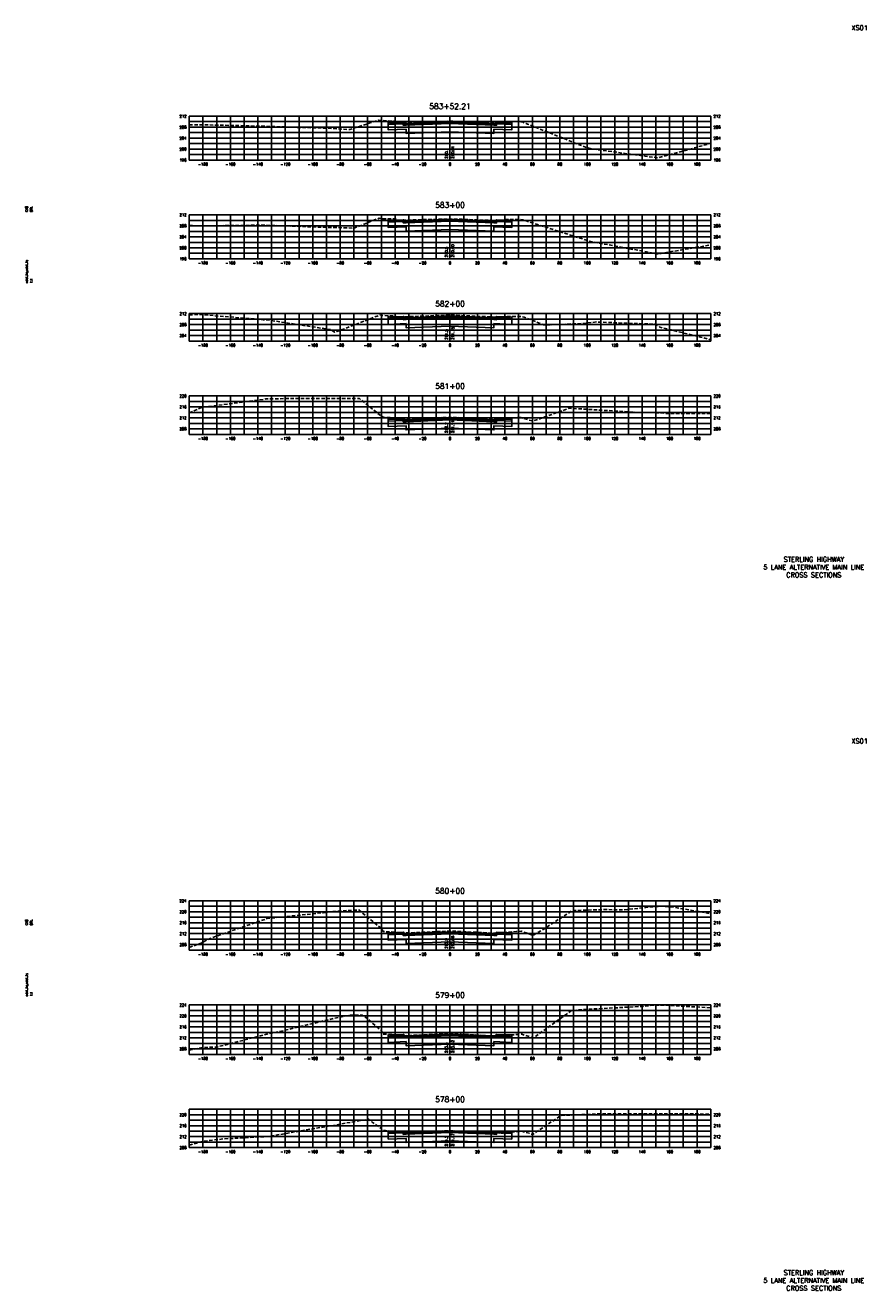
# Model space of a CAD drawing. Extents: x 37 to 10140, y -1968 to 9206.
# Tile 43 of 105: x 9527 to 10140, y 16 to 938. Entities that reach past the tile are written whole.
import ezdxf
from ezdxf.enums import TextEntityAlignment as Align

# ---------------------------------------------------------------- set-up
doc = ezdxf.new("R2010")
doc.units = 0
doc.header["$LTSCALE"] = 20
doc.header["$MEASUREMENT"] = 0
doc.linetypes.add('HIDDEN_050%', pattern=[0.1875, 0.125, -0.0625])
for name, color, linetype in [('S-AT-TXT175', 6, 'Continuous'), ('S-AT-TXT80', 1, 'Continuous'), ('XDATUM', 3, 'Continuous'), ('XEG', 1, 'HIDDEN_050%'), ('XFG', 2, 'Continuous'), ('XGRID', 251, 'Continuous'), ('XGRIDT', 2, 'Continuous'), ('XREF-BORDER', 7, 'Continuous')]:
    doc.layers.add(name, color=color, linetype=linetype)
doc.styles.add('L100', font='simplex.shx', dxfattribs={"height": 2})
doc.styles.add('L175', font='ROMANSM.shx', dxfattribs={"height": 3.5})
doc.styles.add('L80', font='ROMANSM.shx', dxfattribs={"height": 1.6})

# ---------------------------------------------------------------- blocks, each defined once
blk = doc.blocks.new('03025_00_att1')
at = {"layer": 'S-AT-TXT175', "style": 'L175'}
for tag, p in [('NUM', (32.402, 20.822)), ('LINE1', (30.64, 1.444)), ('LINE2', (30.64, 1.161)), ('LINE3', (30.64, 0.877))]:
    blk.add_attdef(tag, text='', height=0.175, dxfattribs=at).set_placement(p, align=Align.CENTER)
at = {"layer": 'S-AT-TXT80', "style": 'L80'}
for tag, p in [('DESIGNED', (2.094, 14.201)), ('CHECKED', (2.265, 14.201)), ('DRAFTED', (2.436, 14.201)), ('PCTB', (2.094, 11.605)), ('PSCALE', (2.265, 11.605)), ('PVIEW', (2.436, 11.605))]:
    blk.add_attdef(tag, p, '', height=0.08, rotation=90, dxfattribs=at)

msp = doc.modelspace()

# ---------------------------------------------------------------- linework, layer by layer
at = {"layer": 'XDATUM', "flags": 128}
for points in [[(9791, 868.55), (9791, 867.26), (9791, 861.92), (9804, 862.44), (9804, 859.39), (9836, 860.67), (9868, 859.39), (9868, 862.44), (9881, 861.92), (9881, 867.26), (9881, 867.99)], [(9791, 797.14), (9791, 796.05), (9791, 790.71), (9804, 791.23), (9804, 788.18), (9836, 789.46), (9868, 788.18), (9868, 791.23), (9881, 790.71), (9881, 796.05), (9881, 796.68)], [(9791, 726.47), (9791, 725.56), (9791, 720.22), (9804, 720.74), (9804, 717.69), (9836, 718.97), (9868, 717.69), (9868, 720.74), (9881, 720.22), (9881, 725.56), (9881, 726.03)], [(9791, 652.28), (9791, 651.07), (9791, 645.73), (9804, 646.25), (9804, 643.2), (9836, 644.48), (9868, 643.2), (9868, 646.25), (9881, 645.73), (9881, 651.07), (9881, 652.08)], [(9791, 277.35), (9791, 276.58), (9791, 271.24), (9804, 271.76), (9804, 268.71), (9836, 269.99), (9868, 268.71), (9868, 271.76), (9881, 271.24), (9881, 276.58), (9881, 277.27)], [(9791, 202.57), (9791, 202.09), (9791, 196.75), (9804, 197.27), (9804, 194.22), (9836, 195.5), (9868, 194.22), (9868, 197.27), (9881, 196.75), (9881, 202.09), (9881, 202.23)], [(9791, 132.24), (9791, 131.6), (9791, 126.26), (9804, 126.78), (9804, 123.73), (9836, 125.01), (9868, 123.73), (9868, 126.78), (9881, 126.26), (9881, 131.6), (9881, 131.52)]]:
    msp.add_lwpolyline(points, dxfattribs=at)
at = {"layer": 'XEG', "flags": 128}
for points in [[(9646, 865.77), (9651.83, 865.77), (9690.39, 864.91), (9699.83, 864.61), (9709.12, 864.32), (9747.84, 863.13), (9762.3, 862.25), (9762.96, 862.21), (9778.42, 867.26), (9784.07, 869.09), (9784.08, 869.09), (9786.27, 868.75), (9786.33, 868.75), (9794.41, 868.41), (9796.61, 868.31), (9796.97, 867.81), (9797.22, 867.46), (9797.22, 867.46), (9836, 868.29), (9836.4, 868.3), (9836.6, 868.31), (9836.74, 868.3), (9874.78, 866.92), (9874.8, 866.94), (9875.55, 867.75), (9875.83, 867.75), (9885.91, 868.22), (9886, 868.23), (9888.72, 867.74), (9891.24, 866.75), (9891.45, 866.67), (9891.55, 866.63), (9892.43, 866.27), (9935.48, 849.05), (9939.86, 847.99), (9978.23, 842.84), (9980.75, 842.48), (9987.86, 841.62), (10026, 852.15)], [(9646, 792.21), (9652.24, 792.11), (9657.74, 791.99), (9700.25, 792.53), (9705.37, 792.37), (9748.25, 790.84), (9762.19, 790.6), (9766.26, 790.27), (9767.19, 790.77), (9784.41, 797.69), (9786.69, 797.19), (9786.74, 797.18), (9796.34, 797.08), (9796.62, 797.08), (9797.39, 796.1), (9797.41, 796.08), (9835.37, 797.01), (9836, 797.03), (9836.37, 797.04), (9846.86, 796.72), (9874.75, 795.77), (9875.47, 796.56), (9875.51, 796.61), (9876.2, 796.62), (9885.74, 796.73), (9886.65, 796.74), (9886.65, 796.74), (9889.18, 796.4), (9889.49, 796.28), (9936.38, 781.23), (9939.93, 780.2), (9940.27, 780.11), (9943.49, 779.68), (9988.28, 771.37), (9991.11, 772.15), (10026, 778.14)], [(9646, 727.06), (9651.49, 727.43), (9653.04, 727.43), (9699.88, 723.62), (9701.05, 723.61), (9702.2, 723.54), (9749.06, 716.36), (9751.91, 714.41), (9752.08, 714.31), (9752.1, 714.31), (9753.66, 714.9), (9784.47, 726.79), (9785.04, 727.1), (9785.08, 727.09), (9786.55, 726.65), (9786.76, 726.65), (9796.58, 726.24), (9797.36, 725.49), (9797.38, 725.47), (9798.44, 725.5), (9836, 727.01), (9836.2, 727.02), (9837.64, 726.96), (9874.38, 725.24), (9875.96, 725.16), (9876.39, 725.77), (9876.7, 726.05), (9887.55, 725.99), (9887.73, 725.99), (9887.99, 725.94), (9890.12, 725.54), (9892.93, 724.34), (9904.19, 719.9), (9908.23, 719.93), (9911.82, 719.98), (9921.22, 720.36), (9932.98, 720.84), (9942.81, 721.94), (9955.07, 721.39), (9978.34, 720.58), (9985.98, 720.32), (9988.79, 718.24), (10026, 709.03)], [(9646, 655.61), (9653.84, 659.06), (9656.31, 659.8), (9701.85, 665.81), (9704.71, 665.99), (9749.86, 666.18), (9761.49, 666.27), (9770.16, 666.05), (9785.52, 653.63), (9786.22, 653.36), (9786.29, 653.29), (9787.35, 652.47), (9787.69, 652.45), (9796.61, 652), (9796.61, 652), (9796.65, 651.92), (9797.36, 651.17), (9797.37, 651.2), (9797.37, 651.19), (9800.23, 651.31), (9836, 652.39), (9836.73, 652.41), (9839.59, 652.29), (9874.72, 650.81), (9875.34, 651.73), (9875.4, 651.79), (9876.22, 651.83), (9885.86, 652.34), (9886.01, 652.33), (9887.65, 652.36), (9888.3, 652.13), (9895.78, 649.76), (9900.38, 650.98), (9922.81, 659.05), (9943.15, 657.84), (9971.84, 656.05), (9983.6, 655.88), (9989.88, 655.6), (9995.06, 655.13), (10026, 655.15)], [(9646, 265.97), (9654.65, 269.09), (9661.14, 272.5), (9702.65, 287.02), (9743.5, 291.24), (9750.66, 292.07), (9760.65, 292.78), (9769.58, 293.25), (9771.45, 291.73), (9786.27, 279.49), (9786.39, 279.29), (9787.34, 277.53), (9788.6, 277.46), (9796.6, 277.11), (9797.23, 276.37), (9797.31, 276.26), (9802.24, 276.46), (9836, 277.88), (9836.41, 277.9), (9841.21, 277.69), (9874.62, 276.07), (9875.36, 276.83), (9875.45, 276.93), (9884.55, 277.48), (9885.89, 277.54), (9886.14, 277.57), (9887.82, 277.72), (9895.47, 275.25), (9896.56, 274.84), (9903.98, 279.1), (9925.17, 292.89), (9949.92, 293.55), (9961.43, 293.28), (9978.76, 295.07), (9990.68, 296.13), (9999.89, 295.09), (10026, 290.56)], [(9646, 191.02), (9655.45, 192.96), (9665.97, 193.29), (9703.45, 202.9), (9714.37, 205.26), (9751.46, 214.26), (9762.86, 216.66), (9772.08, 216.67), (9774.51, 215.03), (9786.16, 205.13), (9786.35, 204.77), (9787.2, 202.79), (9788.98, 202.7), (9796.54, 202.22), (9796.68, 202.08), (9797.34, 201.41), (9804.76, 201.72), (9836, 203.07), (9836.37, 203.08), (9844.06, 202.69), (9874.66, 201.05), (9874.83, 201.24), (9875.47, 201.92), (9877.72, 202.04), (9885.87, 202.52), (9886.37, 202.54), (9888.28, 202.68), (9890.22, 202.09), (9896.71, 199.92), (9915.81, 213.75), (9924.64, 220.01), (9939.96, 221.06), (9976.78, 223), (9984.87, 223.91), (9991.48, 223.91), (10004.72, 223.2), (10026, 221.9)], [(9646, 121.83), (9656.25, 124.73), (9670.8, 126.35), (9704.25, 128.2), (9737.17, 133.94), (9752.26, 136.4), (9765.72, 138.85), (9776.52, 140.74), (9779.39, 138.46), (9785.91, 134.04), (9786.13, 133.57), (9786.65, 132.56), (9789.06, 132.46), (9796.54, 131.61), (9797.11, 131.02), (9797.32, 130.78), (9807.6, 131.24), (9836, 132.43), (9836.42, 132.44), (9846.98, 131.84), (9874.64, 130.41), (9874.88, 130.68), (9875.44, 131.28), (9883, 131.61), (9886.03, 131.78), (9886.69, 131.8), (9888.43, 131.95), (9893.61, 130.43), (9896.08, 129.6), (9912.87, 140.71), (9917, 143.48), (9939.44, 144.31), (9945.42, 144.69), (9952.69, 144.67), (9992.28, 144.7), (10009.55, 144.76), (10026, 144.25)]]:
    msp.add_lwpolyline(points, dxfattribs=at)
at = {"layer": 'XFG', "flags": 128}
for points in [[(9791, 867.26), (9791, 867.26), (9791, 868.55)], [(9802, 867.36), (9792, 866.96), (9792, 867.3), (9791, 867.26), (9791, 865.92), (9802, 866.36), (9802, 867.36)], [(9802, 867.7), (9792, 867.3), (9792, 866.96), (9802, 867.36), (9802, 867.7)], [(9802, 867.7), (9802, 865.81), (9802.76, 865.78), (9804, 865.73), (9804, 866.73), (9804, 866.73), (9802.76, 866.78), (9802.54, 867.27), (9802.25, 867.6), (9802, 867.7)], [(9836, 868.01), (9804, 866.73), (9804, 866.39), (9836, 867.67)], [(9836, 867.67), (9804, 866.39), (9804, 865.73), (9836, 867.01)], [(9836, 868.01), (9868, 866.73), (9868, 866.39), (9836, 867.67)], [(9836, 867.67), (9868, 866.39), (9868, 865.73), (9836, 867.01)], [(9870, 867.7), (9870, 865.81), (9869.24, 865.78), (9868, 865.73), (9868, 866.73), (9868, 866.73), (9869.24, 866.78), (9869.46, 867.27), (9869.76, 867.6), (9870, 867.7)], [(9870, 867.7), (9870, 867.36), (9880, 866.96), (9880, 867.3), (9870, 867.7)], [(9870, 867.36), (9870, 866.36), (9881, 865.92), (9881, 867.26), (9880, 867.3), (9880, 866.96), (9870, 867.36)], [(9881, 867.26), (9881, 867.26), (9881, 867.99)], [(9836, 866.67), (9804, 865.39), (9802, 865.31), (9802, 866.36), (9791, 865.92), (9791, 861.92), (9804, 862.44), (9804, 859.39), (9836, 860.67)], [(9836, 867.01), (9804, 865.73), (9802, 865.81), (9802, 865.31), (9804, 865.39), (9836, 866.67)], [(9836, 867.01), (9868, 865.73), (9868, 865.73), (9870, 865.81), (9870, 865.31), (9868, 865.39), (9836, 866.67)], [(9836, 866.67), (9868, 865.39), (9870, 865.31), (9870, 866.36), (9881, 865.92), (9881, 861.92), (9868, 862.44), (9868, 859.39), (9836, 860.67)], [(9791, 796.05), (9791, 796.05), (9791, 797.14)], [(9802, 796.15), (9792, 795.75), (9792, 796.09), (9791, 796.05), (9791, 794.71), (9802, 795.15), (9802, 796.15)], [(9836, 795.46), (9804, 794.18), (9802, 794.1), (9802, 795.15), (9791, 794.71), (9791, 790.71), (9804, 791.23), (9804, 788.18), (9836, 789.46)], [(9802, 796.49), (9792, 796.09), (9792, 795.75), (9802, 796.15), (9802, 796.49)], [(9802, 796.49), (9802, 794.6), (9802.76, 794.57), (9804, 794.52), (9804, 795.52), (9804, 795.52), (9802.76, 795.57), (9802.54, 796.06), (9802.25, 796.38), (9802, 796.49)], [(9836, 795.8), (9804, 794.52), (9802, 794.6), (9802, 794.1), (9804, 794.18), (9836, 795.46)], [(9836, 796.8), (9804, 795.52), (9804, 795.18), (9836, 796.46)], [(9836, 796.46), (9804, 795.18), (9804, 794.52), (9836, 795.8)], [(9836, 796.8), (9868, 795.52), (9868, 795.18), (9836, 796.46)], [(9836, 796.46), (9868, 795.18), (9868, 794.52), (9836, 795.8)], [(9836, 795.8), (9868, 794.52), (9868, 794.52), (9870, 794.6), (9870, 794.1), (9868, 794.18), (9836, 795.46)], [(9836, 795.46), (9868, 794.18), (9870, 794.1), (9870, 795.15), (9881, 794.71), (9881, 790.71), (9868, 791.23), (9868, 788.18), (9836, 789.46)], [(9870, 796.49), (9870, 794.6), (9869.24, 794.57), (9868, 794.52), (9868, 795.52), (9868, 795.52), (9869.24, 795.57), (9869.46, 796.06), (9869.76, 796.38), (9870, 796.49)], [(9870, 796.49), (9870, 796.15), (9880, 795.75), (9880, 796.09), (9870, 796.49)], [(9870, 796.15), (9870, 795.15), (9881, 794.71), (9881, 796.05), (9880, 796.09), (9880, 795.75), (9870, 796.15)], [(9881, 796.05), (9881, 796.05), (9881, 796.68)], [(9791, 725.56), (9791, 725.56), (9791, 726.47)], [(9802, 725.66), (9792, 725.26), (9792, 725.6), (9791, 725.56), (9791, 724.22), (9802, 724.66), (9802, 725.66)], [(9836, 724.97), (9804, 723.69), (9802, 723.61), (9802, 724.66), (9791, 724.22), (9791, 720.22), (9804, 720.74), (9804, 717.69), (9836, 718.97)], [(9802, 726), (9792, 725.6), (9792, 725.26), (9802, 725.66), (9802, 726)], [(9802, 726), (9802, 724.11), (9802.76, 724.08), (9804, 724.03), (9804, 725.03), (9804, 725.03), (9802.76, 725.08), (9802.54, 725.57), (9802.25, 725.89), (9802, 726)], [(9836, 725.31), (9804, 724.03), (9802, 724.11), (9802, 723.61), (9804, 723.69), (9836, 724.97)], [(9836, 726.31), (9804, 725.03), (9804, 724.69), (9836, 725.97)], [(9836, 725.97), (9804, 724.69), (9804, 724.03), (9836, 725.31)], [(9836, 726.31), (9868, 725.03), (9868, 724.69), (9836, 725.97)], [(9836, 725.97), (9868, 724.69), (9868, 724.03), (9836, 725.31)], [(9836, 725.31), (9868, 724.03), (9868, 724.03), (9870, 724.11), (9870, 723.61), (9868, 723.69), (9836, 724.97)], [(9836, 724.97), (9868, 723.69), (9870, 723.61), (9870, 724.66), (9881, 724.22), (9881, 720.22), (9868, 720.74), (9868, 717.69), (9836, 718.97)], [(9870, 726), (9870, 724.11), (9869.24, 724.08), (9868, 724.03), (9868, 725.03), (9868, 725.03), (9869.24, 725.08), (9869.46, 725.57), (9869.76, 725.89), (9870, 726)], [(9870, 726), (9870, 725.66), (9880, 725.26), (9880, 725.6), (9870, 726)], [(9870, 725.66), (9870, 724.66), (9881, 724.22), (9881, 725.56), (9880, 725.6), (9880, 725.26), (9870, 725.66)], [(9881, 725.56), (9881, 725.56), (9881, 726.03)], [(9791, 651.07), (9791, 651.07), (9791, 652.28)], [(9802, 651.17), (9792, 650.77), (9792, 651.11), (9791, 651.07), (9791, 649.73), (9802, 650.17), (9802, 651.17)], [(9836, 650.48), (9804, 649.2), (9802, 649.12), (9802, 650.17), (9791, 649.73), (9791, 645.73), (9804, 646.25), (9804, 643.2), (9836, 644.48)], [(9802, 651.51), (9792, 651.11), (9792, 650.77), (9802, 651.17), (9802, 651.51)], [(9802, 651.51), (9802, 649.62), (9802.76, 649.59), (9804, 649.54), (9804, 650.54), (9804, 650.54), (9802.76, 650.59), (9802.54, 651.07), (9802.25, 651.4), (9802, 651.51)], [(9836, 650.82), (9804, 649.54), (9802, 649.62), (9802, 649.12), (9804, 649.2), (9836, 650.48)], [(9836, 651.82), (9804, 650.54), (9804, 650.2), (9836, 651.48)], [(9836, 651.48), (9804, 650.2), (9804, 649.54), (9836, 650.82)], [(9836, 651.82), (9868, 650.54), (9868, 650.2), (9836, 651.48)], [(9836, 651.48), (9868, 650.2), (9868, 649.54), (9836, 650.82)], [(9836, 650.82), (9868, 649.54), (9868, 649.54), (9870, 649.62), (9870, 649.12), (9868, 649.2), (9836, 650.48)], [(9836, 650.48), (9868, 649.2), (9870, 649.12), (9870, 650.17), (9881, 649.73), (9881, 645.73), (9868, 646.25), (9868, 643.2), (9836, 644.48)], [(9870, 651.51), (9870, 649.62), (9869.24, 649.59), (9868, 649.54), (9868, 650.54), (9868, 650.54), (9869.24, 650.59), (9869.46, 651.07), (9869.76, 651.4), (9870, 651.51)], [(9870, 651.51), (9870, 651.17), (9880, 650.77), (9880, 651.11), (9870, 651.51)], [(9870, 651.17), (9870, 650.17), (9881, 649.73), (9881, 651.07), (9880, 651.11), (9880, 650.77), (9870, 651.17)], [(9881, 651.07), (9881, 651.07), (9881, 652.08)], [(9791, 276.58), (9791, 276.58), (9791, 277.35)], [(9802, 277.02), (9792, 276.62), (9792, 276.28), (9802, 276.68), (9802, 277.02)], [(9802, 277.02), (9802, 275.13), (9802.76, 275.1), (9804, 275.05), (9804, 276.05), (9804, 276.05), (9802.76, 276.1), (9802.54, 276.58), (9802.25, 276.91), (9802, 277.02)], [(9836, 277.33), (9804, 276.05), (9804, 275.71), (9836, 276.99)], [(9836, 276.99), (9804, 275.71), (9804, 275.05), (9836, 276.33)], [(9836, 277.33), (9868, 276.05), (9868, 275.71), (9836, 276.99)], [(9836, 276.99), (9868, 275.71), (9868, 275.05), (9836, 276.33)], [(9870, 277.02), (9870, 275.13), (9869.24, 275.1), (9868, 275.05), (9868, 276.05), (9868, 276.05), (9869.24, 276.1), (9869.46, 276.58), (9869.76, 276.91), (9870, 277.02)], [(9870, 277.02), (9870, 276.68), (9880, 276.28), (9880, 276.62), (9870, 277.02)], [(9881, 276.58), (9881, 276.58), (9881, 277.27)], [(9802, 276.68), (9792, 276.28), (9792, 276.62), (9791, 276.58), (9791, 275.24), (9802, 275.68), (9802, 276.68)], [(9836, 275.99), (9804, 274.71), (9802, 274.63), (9802, 275.68), (9791, 275.24), (9791, 271.24), (9804, 271.76), (9804, 268.71), (9836, 269.99)], [(9836, 276.33), (9804, 275.05), (9802, 275.13), (9802, 274.63), (9804, 274.71), (9836, 275.99)], [(9836, 276.33), (9868, 275.05), (9868, 275.05), (9870, 275.13), (9870, 274.63), (9868, 274.71), (9836, 275.99)], [(9836, 275.99), (9868, 274.71), (9870, 274.63), (9870, 275.68), (9881, 275.24), (9881, 271.24), (9868, 271.76), (9868, 268.71), (9836, 269.99)], [(9870, 276.68), (9870, 275.68), (9881, 275.24), (9881, 276.58), (9880, 276.62), (9880, 276.28), (9870, 276.68)], [(9791, 202.09), (9791, 202.09), (9791, 202.57)], [(9802, 202.19), (9792, 201.79), (9792, 202.13), (9791, 202.09), (9791, 200.75), (9802, 201.19), (9802, 202.19)], [(9836, 201.5), (9804, 200.22), (9802, 200.14), (9802, 201.19), (9791, 200.75), (9791, 196.75), (9804, 197.27), (9804, 194.22), (9836, 195.5)], [(9802, 202.53), (9792, 202.13), (9792, 201.79), (9802, 202.19), (9802, 202.53)], [(9802, 202.53), (9802, 200.64), (9802.76, 200.61), (9804, 200.56), (9804, 201.56), (9804, 201.56), (9802.76, 201.61), (9802.54, 202.09), (9802.25, 202.42), (9802, 202.53)], [(9836, 201.84), (9804, 200.56), (9802, 200.64), (9802, 200.14), (9804, 200.22), (9836, 201.5)], [(9836, 202.84), (9804, 201.56), (9804, 201.22), (9836, 202.5)], [(9836, 202.5), (9804, 201.22), (9804, 200.56), (9836, 201.84)], [(9836, 202.84), (9868, 201.56), (9868, 201.22), (9836, 202.5)], [(9836, 202.5), (9868, 201.22), (9868, 200.56), (9836, 201.84)], [(9836, 201.84), (9868, 200.56), (9868, 200.56), (9870, 200.64), (9870, 200.14), (9868, 200.22), (9836, 201.5)], [(9836, 201.5), (9868, 200.22), (9870, 200.14), (9870, 201.19), (9881, 200.75), (9881, 196.75), (9868, 197.27), (9868, 194.22), (9836, 195.5)], [(9870, 202.53), (9870, 200.64), (9869.24, 200.61), (9868, 200.56), (9868, 201.56), (9868, 201.56), (9869.24, 201.61), (9869.46, 202.09), (9869.76, 202.42), (9870, 202.53)], [(9870, 202.53), (9870, 202.19), (9880, 201.79), (9880, 202.13), (9870, 202.53)], [(9870, 202.19), (9870, 201.19), (9881, 200.75), (9881, 202.09), (9880, 202.13), (9880, 201.79), (9870, 202.19)], [(9881, 202.09), (9881, 202.09), (9881, 202.23)], [(9791, 131.6), (9791, 131.6), (9791, 132.24)], [(9802, 131.7), (9792, 131.3), (9792, 131.64), (9791, 131.6), (9791, 130.26), (9802, 130.7), (9802, 131.7)], [(9836, 131.01), (9804, 129.73), (9802, 129.65), (9802, 130.7), (9791, 130.26), (9791, 126.26), (9804, 126.78), (9804, 123.73), (9836, 125.01)], [(9802, 132.04), (9792, 131.64), (9792, 131.3), (9802, 131.7), (9802, 132.04)], [(9802, 132.04), (9802, 130.15), (9802.76, 130.12), (9804, 130.07), (9804, 131.07), (9804, 131.07), (9802.76, 131.12), (9802.54, 131.6), (9802.25, 131.93), (9802, 132.04)], [(9836, 131.35), (9804, 130.07), (9802, 130.15), (9802, 129.65), (9804, 129.73), (9836, 131.01)], [(9836, 132.35), (9804, 131.07), (9804, 130.73), (9836, 132.01)], [(9836, 132.01), (9804, 130.73), (9804, 130.07), (9836, 131.35)], [(9836, 132.35), (9868, 131.07), (9868, 130.73), (9836, 132.01)], [(9836, 132.01), (9868, 130.73), (9868, 130.07), (9836, 131.35)], [(9836, 131.35), (9868, 130.07), (9868, 130.07), (9870, 130.15), (9870, 129.65), (9868, 129.73), (9836, 131.01)], [(9836, 131.01), (9868, 129.73), (9870, 129.65), (9870, 130.7), (9881, 130.26), (9881, 126.26), (9868, 126.78), (9868, 123.73), (9836, 125.01)], [(9870, 132.04), (9870, 130.15), (9869.24, 130.12), (9868, 130.07), (9868, 131.07), (9868, 131.07), (9869.24, 131.12), (9869.46, 131.6), (9869.76, 131.93), (9870, 132.04)], [(9870, 132.04), (9870, 131.7), (9880, 131.3), (9880, 131.64), (9870, 132.04)], [(9870, 131.7), (9870, 130.7), (9881, 130.26), (9881, 131.6), (9880, 131.64), (9880, 131.3), (9870, 131.7)], [(9881, 131.6), (9881, 131.6), (9881, 131.52)]]:
    msp.add_lwpolyline(points, dxfattribs=at)
at = {"layer": 'XGRID'}
for p, q in [((9646, 840), (9646, 872)), ((9646, 872), (10026, 872)), ((9646, 868), (10026, 868)), ((9656, 840), (9656, 872)), ((9666, 840), (9666, 872)), ((9676, 840), (9676, 872)), ((9686, 840), (9686, 872)), ((9696, 840), (9696, 872)), ((9706, 840), (9706, 872)), ((9716, 840), (9716, 872)), ((9726, 840), (9726, 872)), ((9736, 840), (9736, 872)), ((9746, 840), (9746, 872)), ((9756, 840), (9756, 872)), ((9766, 840), (9766, 872)), ((9776, 840), (9776, 872)), ((9786, 840), (9786, 872)), ((9796, 840), (9796, 872)), ((9806, 840), (9806, 872)), ((9816, 840), (9816, 872)), ((9826, 840), (9826, 872)), ((9836, 840), (9836, 872)), ((9846, 840), (9846, 872)), ((9856, 840), (9856, 872)), ((9866, 840), (9866, 872)), ((9876, 840), (9876, 872)), ((9886, 840), (9886, 872)), ((9896, 840), (9896, 872)), ((9906, 840), (9906, 872)), ((9916, 840), (9916, 872)), ((9926, 840), (9926, 872)), ((9936, 840), (9936, 872)), ((9946, 840), (9946, 872)), ((9956, 840), (9956, 872)), ((9966, 840), (9966, 872)), ((9976, 840), (9976, 872)), ((9986, 840), (9986, 872)), ((9996, 840), (9996, 872)), ((10006, 840), (10006, 872)), ((10016, 840), (10016, 872)), ((10026, 840), (10026, 872)), ((9646, 864), (10026, 864)), ((9646, 860), (10026, 860)), ((9646, 856), (10026, 856)), ((9646, 852), (10026, 852)), ((9646, 848), (10026, 848)), ((9646, 844), (10026, 844)), ((9646, 840), (10026, 840)), ((9646, 768), (9646, 800)), ((9646, 800), (10026, 800)), ((9646, 796), (10026, 796)), ((9656, 768), (9656, 800)), ((9666, 768), (9666, 800)), ((9676, 768), (9676, 800)), ((9686, 768), (9686, 800)), ((9696, 768), (9696, 800)), ((9706, 768), (9706, 800)), ((9716, 768), (9716, 800)), ((9726, 768), (9726, 800)), ((9736, 768), (9736, 800)), ((9746, 768), (9746, 800)), ((9756, 768), (9756, 800)), ((9766, 768), (9766, 800)), ((9776, 768), (9776, 800)), ((9786, 768), (9786, 800)), ((9796, 768), (9796, 800)), ((9806, 768), (9806, 800)), ((9816, 768), (9816, 800)), ((9826, 768), (9826, 800)), ((9836, 768), (9836, 800)), ((9846, 768), (9846, 800)), ((9856, 768), (9856, 800)), ((9866, 768), (9866, 800)), ((9876, 768), (9876, 800)), ((9886, 768), (9886, 800)), ((9896, 768), (9896, 800)), ((9906, 768), (9906, 800)), ((9916, 768), (9916, 800)), ((9926, 768), (9926, 800)), ((9936, 768), (9936, 800)), ((9946, 768), (9946, 800)), ((9956, 768), (9956, 800)), ((9966, 768), (9966, 800)), ((9976, 768), (9976, 800)), ((9986, 768), (9986, 800)), ((9996, 768), (9996, 800)), ((10006, 768), (10006, 800)), ((10016, 768), (10016, 800)), ((10026, 768), (10026, 800)), ((9646, 792), (10026, 792)), ((9646, 788), (10026, 788)), ((9646, 784), (10026, 784)), ((9646, 780), (10026, 780)), ((9646, 776), (10026, 776)), ((9646, 772), (10026, 772)), ((9646, 768), (10026, 768)), ((9646, 708), (9646, 728)), ((9646, 728), (10026, 728)), ((9646, 724), (10026, 724)), ((9646, 720), (10026, 720)), ((9656, 708), (9656, 728)), ((9666, 708), (9666, 728)), ((9676, 708), (9676, 728)), ((9686, 708), (9686, 728)), ((9696, 708), (9696, 728)), ((9706, 708), (9706, 728)), ((9716, 708), (9716, 728)), ((9726, 708), (9726, 728)), ((9736, 708), (9736, 728)), ((9746, 708), (9746, 728)), ((9756, 708), (9756, 728)), ((9766, 708), (9766, 728)), ((9776, 708), (9776, 728)), ((9786, 708), (9786, 728)), ((9796, 708), (9796, 728)), ((9806, 708), (9806, 728)), ((9816, 708), (9816, 728)), ((9826, 708), (9826, 728)), ((9836, 708), (9836, 728)), ((9846, 708), (9846, 728)), ((9856, 708), (9856, 728)), ((9866, 708), (9866, 728)), ((9876, 708), (9876, 728)), ((9886, 708), (9886, 728)), ((9896, 708), (9896, 728)), ((9906, 708), (9906, 728)), ((9916, 708), (9916, 728)), ((9926, 708), (9926, 728)), ((9936, 708), (9936, 728)), ((9946, 708), (9946, 728)), ((9956, 708), (9956, 728)), ((9966, 708), (9966, 728)), ((9976, 708), (9976, 728)), ((9986, 708), (9986, 728)), ((9996, 708), (9996, 728)), ((10006, 708), (10006, 728)), ((10016, 708), (10016, 728)), ((10026, 708), (10026, 728)), ((9646, 716), (10026, 716)), ((9646, 712), (10026, 712)), ((9646, 708), (10026, 708)), ((9646, 640), (9646, 668)), ((9646, 668), (10026, 668)), ((9656, 640), (9656, 668)), ((9666, 640), (9666, 668)), ((9676, 640), (9676, 668)), ((9686, 640), (9686, 668)), ((9696, 640), (9696, 668)), ((9706, 640), (9706, 668)), ((9716, 640), (9716, 668)), ((9726, 640), (9726, 668)), ((9736, 640), (9736, 668)), ((9746, 640), (9746, 668)), ((9756, 640), (9756, 668)), ((9766, 640), (9766, 668)), ((9776, 640), (9776, 668)), ((9786, 640), (9786, 668)), ((9796, 640), (9796, 668)), ((9806, 640), (9806, 668)), ((9816, 640), (9816, 668)), ((9826, 640), (9826, 668)), ((9836, 640), (9836, 668)), ((9846, 640), (9846, 668)), ((9856, 640), (9856, 668)), ((9866, 640), (9866, 668)), ((9876, 640), (9876, 668)), ((9886, 640), (9886, 668)), ((9896, 640), (9896, 668)), ((9906, 640), (9906, 668)), ((9916, 640), (9916, 668)), ((9926, 640), (9926, 668)), ((9936, 640), (9936, 668)), ((9946, 640), (9946, 668)), ((9956, 640), (9956, 668)), ((9966, 640), (9966, 668)), ((9976, 640), (9976, 668)), ((9986, 640), (9986, 668)), ((9996, 640), (9996, 668)), ((10006, 640), (10006, 668)), ((10016, 640), (10016, 668)), ((10026, 640), (10026, 668)), ((9646, 664), (10026, 664)), ((9646, 660), (10026, 660)), ((9646, 656), (10026, 656)), ((9646, 652), (10026, 652)), ((9646, 648), (10026, 648)), ((9646, 644), (10026, 644)), ((9646, 640), (10026, 640)), ((9646, 264), (9646, 300)), ((9646, 300), (10026, 300)), ((9646, 296), (10026, 296)), ((9656, 264), (9656, 300)), ((9666, 264), (9666, 300)), ((9676, 264), (9676, 300)), ((9686, 264), (9686, 300)), ((9696, 264), (9696, 300)), ((9706, 264), (9706, 300)), ((9716, 264), (9716, 300)), ((9726, 264), (9726, 300)), ((9736, 264), (9736, 300)), ((9746, 264), (9746, 300)), ((9756, 264), (9756, 300)), ((9766, 264), (9766, 300)), ((9776, 264), (9776, 300)), ((9786, 264), (9786, 300)), ((9796, 264), (9796, 300)), ((9806, 264), (9806, 300)), ((9816, 264), (9816, 300)), ((9826, 264), (9826, 300)), ((9836, 264), (9836, 300)), ((9846, 264), (9846, 300)), ((9856, 264), (9856, 300)), ((9866, 264), (9866, 300)), ((9876, 264), (9876, 300)), ((9886, 264), (9886, 300)), ((9896, 264), (9896, 300)), ((9906, 264), (9906, 300)), ((9916, 264), (9916, 300)), ((9926, 264), (9926, 300)), ((9936, 264), (9936, 300)), ((9946, 264), (9946, 300)), ((9956, 264), (9956, 300)), ((9966, 264), (9966, 300)), ((9976, 264), (9976, 300)), ((9986, 264), (9986, 300)), ((9996, 264), (9996, 300)), ((10006, 264), (10006, 300)), ((10016, 264), (10016, 300)), ((10026, 264), (10026, 300)), ((9646, 292), (10026, 292)), ((9646, 288), (10026, 288)), ((9646, 284), (10026, 284)), ((9646, 280), (10026, 280)), ((9646, 276), (10026, 276)), ((9646, 272), (10026, 272)), ((9646, 268), (10026, 268)), ((9646, 264), (10026, 264)), ((9646, 188), (9646, 224)), ((9646, 224), (10026, 224)), ((9656, 188), (9656, 224)), ((9666, 188), (9666, 224)), ((9676, 188), (9676, 224)), ((9686, 188), (9686, 224)), ((9696, 188), (9696, 224)), ((9706, 188), (9706, 224)), ((9716, 188), (9716, 224)), ((9726, 188), (9726, 224)), ((9736, 188), (9736, 224)), ((9746, 188), (9746, 224)), ((9756, 188), (9756, 224)), ((9766, 188), (9766, 224)), ((9776, 188), (9776, 224)), ((9786, 188), (9786, 224)), ((9796, 188), (9796, 224)), ((9806, 188), (9806, 224)), ((9816, 188), (9816, 224)), ((9826, 188), (9826, 224)), ((9836, 188), (9836, 224)), ((9846, 188), (9846, 224)), ((9856, 188), (9856, 224)), ((9866, 188), (9866, 224)), ((9876, 188), (9876, 224)), ((9886, 188), (9886, 224)), ((9896, 188), (9896, 224)), ((9906, 188), (9906, 224)), ((9916, 188), (9916, 224)), ((9926, 188), (9926, 224)), ((9936, 188), (9936, 224)), ((9946, 188), (9946, 224)), ((9956, 188), (9956, 224)), ((9966, 188), (9966, 224)), ((9976, 188), (9976, 224)), ((9986, 188), (9986, 224)), ((9996, 188), (9996, 224)), ((10006, 188), (10006, 224)), ((10016, 188), (10016, 224)), ((10026, 188), (10026, 224)), ((9646, 220), (10026, 220)), ((9646, 216), (10026, 216)), ((9646, 212), (10026, 212)), ((9646, 208), (10026, 208)), ((9646, 204), (10026, 204)), ((9646, 200), (10026, 200)), ((9646, 196), (10026, 196)), ((9646, 192), (10026, 192)), ((9646, 188), (10026, 188)), ((9646, 120), (9646, 148)), ((9646, 148), (10026, 148)), ((9656, 120), (9656, 148)), ((9666, 120), (9666, 148)), ((9676, 120), (9676, 148)), ((9686, 120), (9686, 148)), ((9696, 120), (9696, 148)), ((9706, 120), (9706, 148)), ((9716, 120), (9716, 148)), ((9726, 120), (9726, 148)), ((9736, 120), (9736, 148)), ((9746, 120), (9746, 148)), ((9756, 120), (9756, 148)), ((9766, 120), (9766, 148)), ((9776, 120), (9776, 148)), ((9786, 120), (9786, 148)), ((9796, 120), (9796, 148)), ((9806, 120), (9806, 148)), ((9816, 120), (9816, 148)), ((9826, 120), (9826, 148)), ((9836, 120), (9836, 148)), ((9846, 120), (9846, 148)), ((9856, 120), (9856, 148)), ((9866, 120), (9866, 148)), ((9876, 120), (9876, 148)), ((9886, 120), (9886, 148)), ((9896, 120), (9896, 148)), ((9906, 120), (9906, 148)), ((9916, 120), (9916, 148)), ((9926, 120), (9926, 148)), ((9936, 120), (9936, 148)), ((9946, 120), (9946, 148)), ((9956, 120), (9956, 148)), ((9966, 120), (9966, 148)), ((9976, 120), (9976, 148)), ((9986, 120), (9986, 148)), ((9996, 120), (9996, 148)), ((10006, 120), (10006, 148)), ((10016, 120), (10016, 148)), ((10026, 120), (10026, 148)), ((9646, 144), (10026, 144)), ((9646, 140), (10026, 140)), ((9646, 136), (10026, 136)), ((9646, 132), (10026, 132)), ((9646, 128), (10026, 128)), ((9646, 124), (10026, 124)), ((9646, 120), (10026, 120))]:
    msp.add_line(p, q, dxfattribs=at)

# ---------------------------------------------------------------- block references
at = {"layer": 'XREF-BORDER'}
ref = msp.add_blockref('03025_00_att1', (9486.44, 518.23), dxfattribs=dict(at, xscale=20, yscale=20, zscale=20))
ref.add_attrib('LINE1', 'STERLING HIGHWAY', dxfattribs={"layer": 'S-AT-TXT175', "height": 3.5, "style": 'L175'}).set_placement((10101.07, 547.1), align=Align.CENTER)
ref.add_attrib('LINE2', '5 LANE ALTERNATIVE MAIN LINE', dxfattribs={"layer": 'S-AT-TXT175', "height": 3.5, "style": 'L175'}).set_placement((10101.07, 541.44), align=Align.CENTER)
ref.add_attrib('LINE3', 'CROSS SECTIONS', dxfattribs={"layer": 'S-AT-TXT175', "height": 3.5, "style": 'L175'}).set_placement((10101.07, 535.77), align=Align.CENTER)
ref.add_attrib('NUM', 'XS01', dxfattribs={"layer": 'S-AT-TXT175', "height": 3.5, "style": 'L175'}).set_placement((10134.49, 934.66), align=Align.CENTER)
ref.add_attrib('DESIGNED', 'CAB', (9528.33, 802.25), dxfattribs={"layer": 'S-AT-TXT80', "height": 1.6, "rotation": 90, "style": 'L80'})
ref.add_attrib('CHECKED', 'DRL', (9531.74, 802.25), dxfattribs={"layer": 'S-AT-TXT80', "height": 1.6, "rotation": 90, "style": 'L80'})
ref.add_attrib('PCTB', 'adot_hs,adot_fs', (9528.33, 750.32), dxfattribs={"layer": 'S-AT-TXT80', "height": 1.6, "rotation": 90, "style": 'L80'})
ref.add_attrib('PSCALE', '1:1', (9531.74, 750.32), dxfattribs={"layer": 'S-AT-TXT80', "height": 1.6, "rotation": 90, "style": 'L80'})
ref = msp.add_blockref('03025_00_att1', (9486.44, -1.77), dxfattribs=dict(at, xscale=20, yscale=20, zscale=20))
ref.add_attrib('LINE1', 'STERLING HIGHWAY', dxfattribs={"layer": 'S-AT-TXT175', "height": 3.5, "style": 'L175'}).set_placement((10101.07, 27.1), align=Align.CENTER)
ref.add_attrib('LINE2', '5 LANE ALTERNATIVE MAIN LINE', dxfattribs={"layer": 'S-AT-TXT175', "height": 3.5, "style": 'L175'}).set_placement((10101.07, 21.44), align=Align.CENTER)
ref.add_attrib('LINE3', 'CROSS SECTIONS', dxfattribs={"layer": 'S-AT-TXT175', "height": 3.5, "style": 'L175'}).set_placement((10101.07, 15.77), align=Align.CENTER)
ref.add_attrib('NUM', 'XS01', dxfattribs={"layer": 'S-AT-TXT175', "height": 3.5, "style": 'L175'}).set_placement((10134.49, 414.66), align=Align.CENTER)
ref.add_attrib('DESIGNED', 'CAB', (9528.33, 282.25), dxfattribs={"layer": 'S-AT-TXT80', "height": 1.6, "rotation": 90, "style": 'L80'})
ref.add_attrib('CHECKED', 'DRL', (9531.74, 282.25), dxfattribs={"layer": 'S-AT-TXT80', "height": 1.6, "rotation": 90, "style": 'L80'})
ref.add_attrib('PCTB', 'adot_hs,adot_fs', (9528.33, 230.32), dxfattribs={"layer": 'S-AT-TXT80', "height": 1.6, "rotation": 90, "style": 'L80'})
ref.add_attrib('PSCALE', '1:1', (9531.74, 230.32), dxfattribs={"layer": 'S-AT-TXT80', "height": 1.6, "rotation": 90, "style": 'L80'})

# ---------------------------------------------------------------- texts
at = {"layer": 'XGRIDT', "style": 'L100'}
for s, p in [('583+52.21', (9836, 876)), ('583+00', (9836, 804)), ('582+00', (9836, 732)), ('581+00', (9836, 672)), ('580+00', (9836, 304)), ('579+00', (9836, 228)), ('578+00', (9836, 152))]:
    msp.add_text(s, height=4, dxfattribs=at).set_placement(p, align=Align.BOTTOM_CENTER)
for s, p in [('212', (9644, 872)), ('208', (9644, 864)), ('204', (9644, 856)), ('200', (9644, 848)), ('196', (9644, 840)), ('212', (9644, 800)), ('208', (9644, 792)), ('204', (9644, 784)), ('200', (9644, 776)), ('196', (9644, 768)), ('212', (9644, 728)), ('208', (9644, 720)), ('204', (9644, 712)), ('220', (9644, 668)), ('216', (9644, 660)), ('212', (9644, 652)), ('208', (9644, 644)), ('224', (9644, 300)), ('220', (9644, 292)), ('216', (9644, 284)), ('212', (9644, 276)), ('208', (9644, 268)), ('224', (9644, 224)), ('220', (9644, 216)), ('216', (9644, 208)), ('212', (9644, 200)), ('208', (9644, 192)), ('220', (9644, 144)), ('216', (9644, 136)), ('212', (9644, 128)), ('208', (9644, 120))]:
    msp.add_text(s, height=2, dxfattribs=at).set_placement(p, align=Align.MIDDLE_RIGHT)
for s, p in [('212', (10028, 872)), ('208', (10028, 864)), ('204', (10028, 856)), ('200', (10028, 848)), ('196', (10028, 840)), ('212', (10028, 800)), ('208', (10028, 792)), ('204', (10028, 784)), ('200', (10028, 776)), ('196', (10028, 768)), ('212', (10028, 728)), ('208', (10028, 720)), ('204', (10028, 712)), ('220', (10028, 668)), ('216', (10028, 660)), ('212', (10028, 652)), ('208', (10028, 644)), ('224', (10028, 300)), ('220', (10028, 292)), ('216', (10028, 284)), ('212', (10028, 276)), ('208', (10028, 268)), ('224', (10028, 224)), ('220', (10028, 216)), ('216', (10028, 208)), ('212', (10028, 200)), ('208', (10028, 192)), ('220', (10028, 144)), ('216', (10028, 136)), ('212', (10028, 128)), ('208', (10028, 120))]:
    msp.add_text(s, height=2, dxfattribs=at).set_placement(p, align=Align.MIDDLE_LEFT)
for s, p in [('210.01', (9837, 841)), ('210.40', (9837, 769)), ('211.15', (9837, 709)), ('211.91', (9837, 641)), ('212.66', (9837, 265)), ('213.42', (9837, 189)), ('214.17', (9837, 121))]:
    msp.add_text(s, height=2, rotation=90, dxfattribs=at).set_placement(p, align=Align.TOP_LEFT)
for s, p in [('210.1', (9835, 841)), ('210.5', (9835, 769)), ('211.5', (9835, 709)), ('212.2', (9835, 641)), ('212.9', (9835, 265)), ('213.5', (9835, 189)), ('214.2', (9835, 121))]:
    msp.add_text(s, height=2, rotation=90, dxfattribs=at).set_placement(p, align=Align.BOTTOM_LEFT)
for s, p in [('-180', (9656, 838)), ('-160', (9676, 838)), ('-140', (9696, 838)), ('-120', (9716, 838)), ('-100', (9736, 838)), ('-80', (9756, 838)), ('-60', (9776, 838)), ('-40', (9796, 838)), ('-20', (9816, 838)), ('0', (9836, 838)), ('20', (9856, 838)), ('40', (9876, 838)), ('60', (9896, 838)), ('80', (9916, 838)), ('100', (9936, 838)), ('120', (9956, 838)), ('140', (9976, 838)), ('160', (9996, 838)), ('180', (10016, 838)), ('-180', (9656, 766)), ('-160', (9676, 766)), ('-140', (9696, 766)), ('-120', (9716, 766)), ('-100', (9736, 766)), ('-80', (9756, 766)), ('-60', (9776, 766)), ('-40', (9796, 766)), ('-20', (9816, 766)), ('0', (9836, 766)), ('20', (9856, 766)), ('40', (9876, 766)), ('60', (9896, 766)), ('80', (9916, 766)), ('100', (9936, 766)), ('120', (9956, 766)), ('140', (9976, 766)), ('160', (9996, 766)), ('180', (10016, 766)), ('-180', (9656, 706)), ('-160', (9676, 706)), ('-140', (9696, 706)), ('-120', (9716, 706)), ('-100', (9736, 706)), ('-80', (9756, 706)), ('-60', (9776, 706)), ('-40', (9796, 706)), ('-20', (9816, 706)), ('0', (9836, 706)), ('20', (9856, 706)), ('40', (9876, 706)), ('60', (9896, 706)), ('80', (9916, 706)), ('100', (9936, 706)), ('120', (9956, 706)), ('140', (9976, 706)), ('160', (9996, 706)), ('180', (10016, 706)), ('-180', (9656, 638)), ('-160', (9676, 638)), ('-140', (9696, 638)), ('-120', (9716, 638)), ('-100', (9736, 638)), ('-80', (9756, 638)), ('-60', (9776, 638)), ('-40', (9796, 638)), ('-20', (9816, 638)), ('0', (9836, 638)), ('20', (9856, 638)), ('40', (9876, 638)), ('60', (9896, 638)), ('80', (9916, 638)), ('100', (9936, 638)), ('120', (9956, 638)), ('140', (9976, 638)), ('160', (9996, 638)), ('180', (10016, 638)), ('-180', (9656, 262)), ('-160', (9676, 262)), ('-140', (9696, 262)), ('-120', (9716, 262)), ('-100', (9736, 262)), ('-80', (9756, 262)), ('-60', (9776, 262)), ('-40', (9796, 262)), ('-20', (9816, 262)), ('0', (9836, 262)), ('20', (9856, 262)), ('40', (9876, 262)), ('60', (9896, 262)), ('80', (9916, 262)), ('100', (9936, 262)), ('120', (9956, 262)), ('140', (9976, 262)), ('160', (9996, 262)), ('180', (10016, 262)), ('-180', (9656, 186)), ('-160', (9676, 186)), ('-140', (9696, 186)), ('-120', (9716, 186)), ('-100', (9736, 186)), ('-80', (9756, 186)), ('-60', (9776, 186)), ('-40', (9796, 186)), ('-20', (9816, 186)), ('0', (9836, 186)), ('20', (9856, 186)), ('40', (9876, 186)), ('60', (9896, 186)), ('80', (9916, 186)), ('100', (9936, 186)), ('120', (9956, 186)), ('140', (9976, 186)), ('160', (9996, 186)), ('180', (10016, 186)), ('-180', (9656, 118)), ('-160', (9676, 118)), ('-140', (9696, 118)), ('-120', (9716, 118)), ('-100', (9736, 118)), ('-80', (9756, 118)), ('-60', (9776, 118)), ('-40', (9796, 118)), ('-20', (9816, 118)), ('0', (9836, 118)), ('20', (9856, 118)), ('40', (9876, 118)), ('60', (9896, 118)), ('80', (9916, 118)), ('100', (9936, 118)), ('120', (9956, 118)), ('140', (9976, 118)), ('160', (9996, 118)), ('180', (10016, 118))]:
    msp.add_text(s, height=2, dxfattribs=at).set_placement(p, align=Align.TOP_CENTER)

doc.saveas('drawing.dxf')
